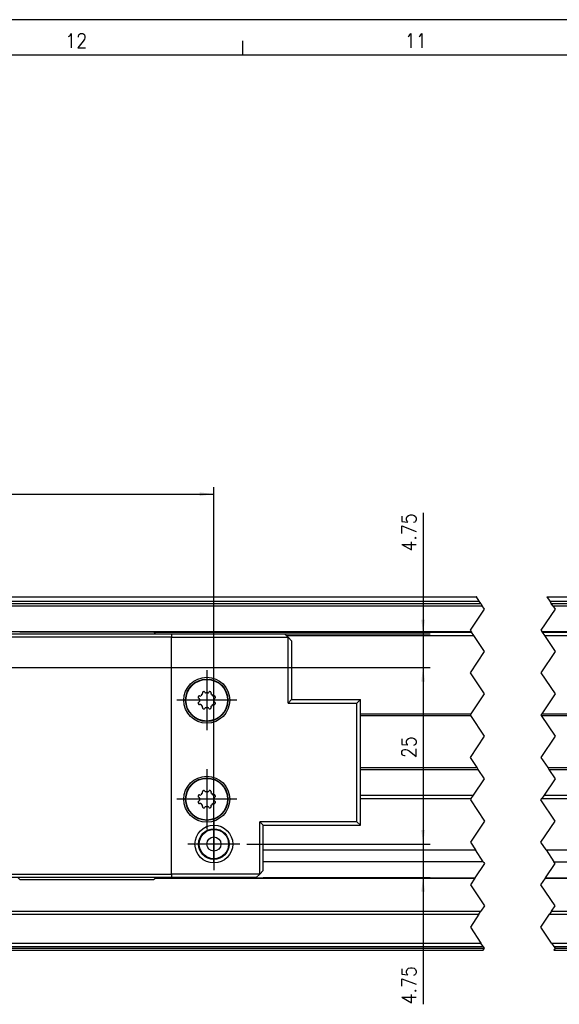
# Model space of a CAD drawing. Header units: inches. Extents: x -381 to 29622, y -418 to 176.
# Tile 7 of 50: x -105 to -29, y 36 to 176. Entities that reach past the tile are written whole.
import ezdxf

# ---------------------------------------------------------------- set-up
doc = ezdxf.new("R2010")
doc.units = ezdxf.units.IN
doc.linetypes.add('DOT_CENTER', pattern=[14, 12, -1, 0, -1])
doc.layers.add('1', color=7, linetype='Continuous')
doc.styles.add('CONVERTER_12', font='txt.shx', dxfattribs={"width": 0.9})
doc.dimstyles.new('ME10_DIM_32', dxfattribs={"dimtxt": 2, "dimasz": 2, "dimexe": 1, "dimexo": 1, "dimgap": 1, "dimtad": 1, "dimdsep": 46, "dimtxsty": 'CONVERTER_12', "dimsah": 1, "dimcen": 0.09, "dimclrd": 2, "dimclre": 2, "dimclrt": 2, "dimadec": 0, "dimazin": 0, "dimtfac": 1, "dimtdec": 4, "dimtix": 1, "dimtmove": 0, "dimatfit": 3, "dimfxl": 1, "dimtolj": 1, "dimtzin": 0, "dimarcsym": 0})
doc.dimstyles.new('ME10_DIM_33', dxfattribs={"dimtxt": 2, "dimasz": 2, "dimexe": 1, "dimexo": 1, "dimgap": 1, "dimtad": 1, "dimdsep": 46, "dimtxsty": 'CONVERTER_12', "dimsah": 1, "dimcen": 0.09, "dimclrd": 2, "dimclre": 2, "dimclrt": 2, "dimadec": 0, "dimazin": 0, "dimtfac": 1, "dimtdec": 4, "dimtix": 1, "dimtmove": 0, "dimatfit": 3, "dimfxl": 1, "dimtolj": 1, "dimtzin": 0, "dimarcsym": 0})
doc.dimstyles.new('ME10_DIM_34', dxfattribs={"dimtxt": 2, "dimasz": 2, "dimexe": 1, "dimexo": 1, "dimgap": 1, "dimtad": 1, "dimdsep": 46, "dimtxsty": 'CONVERTER_12', "dimsah": 1, "dimcen": 0.09, "dimclrd": 2, "dimclre": 2, "dimclrt": 2, "dimadec": 0, "dimazin": 0, "dimtfac": 1, "dimtdec": 4, "dimtix": 1, "dimtmove": 0, "dimatfit": 3, "dimfxl": 1, "dimtolj": 1, "dimtzin": 0, "dimarcsym": 0})
doc.dimstyles.new('ME10_DIM_35', dxfattribs={"dimtxt": 2, "dimasz": 2, "dimexe": 1, "dimexo": 1, "dimgap": 1, "dimtad": 1, "dimdsep": 46, "dimtxsty": 'CONVERTER_12', "dimsah": 1, "dimcen": 0.09, "dimclrd": 2, "dimclre": 2, "dimclrt": 2, "dimadec": 0, "dimazin": 0, "dimtfac": 1, "dimtdec": 4, "dimtix": 1, "dimtmove": 0, "dimatfit": 3, "dimfxl": 1, "dimtolj": 1, "dimtzin": 0, "dimarcsym": 0})

# ---------------------------------------------------------------- blocks, each defined once
blk = doc.blocks.new('Modulo_izq__K___95', base_point=(-227.1126677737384, 43.98251417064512))
at = {"color": 7, "linetype": 'Continuous'}
for p, q in [((-193.0577178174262, 93.98251510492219), (-40.40307212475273, 93.98251510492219)), ((-193.0577178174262, 93.9654272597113), (-40.39168022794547, 93.9654272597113)), ((-193.0577178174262, 93.36143009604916), (-39.98901545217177, 93.36143009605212)), ((-30.40307212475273, 93.98251510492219), (-9.05772949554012, 93.98251510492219)), ((-30.39168022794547, 93.9654272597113), (-9.05771598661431, 93.9654272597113)), ((-29.98901545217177, 93.36143009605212), (-9.05770935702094, 93.3614300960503)), ((-193.0577178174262, 93.0361379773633), (-39.77215402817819, 93.0361379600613)), ((-193.0577178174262, 92.71130448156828), (-39.55559837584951, 92.71130448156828)), ((-29.77215399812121, 93.03613791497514), (-9.05772545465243, 93.03613791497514)), ((-29.55559837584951, 92.71130448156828), (-9.05772508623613, 92.71130448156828)), ((-41.08144798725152, 89.00007889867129), (-185.5577215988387, 89.00007889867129)), ((-86.05774632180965, 88.98251510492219), (-41.0697387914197, 88.98251510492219)), ((-67.30694879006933, 88.48251510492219), (-40.73640545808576, 88.48251510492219)), ((-7.05771781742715, 89.00007889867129), (-31.08144798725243, 89.00007889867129)), ((-31.06973882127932, 88.9825151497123), (-7.05771781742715, 88.98251510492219)), ((-30.73640545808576, 88.48251510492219), (-7.05771781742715, 88.48251510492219)), ((-56.81213813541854, 77.41552780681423), (-41.11439595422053, 77.41552780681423)), ((-56.81212794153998, 77.16552824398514), (-41.19176933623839, 77.16552824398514)), ((-31.19174754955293, 77.16552824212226), (-7.05771781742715, 77.16552805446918)), ((-31.11439595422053, 77.41552780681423), (-7.05771781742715, 77.41552780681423)), ((-56.81212734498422, 69.79950243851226), (-40.28112480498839, 69.79950243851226)), ((-30.28112480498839, 69.79950243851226), (-7.05773613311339, 69.79950243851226)), ((-56.81213381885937, 69.54950240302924), (-40.11439699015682, 69.54950240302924)), ((-30.11439699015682, 69.54950240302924), (-7.05771781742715, 69.54950240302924)), ((-56.81220122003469, 65.92078445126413), (-40.77755819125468, 65.92078445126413)), ((-30.77755819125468, 65.92078445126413), (-7.05771781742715, 65.92078445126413)), ((-56.81213117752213, 65.42078489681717), (-41.11095878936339, 65.42078489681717)), ((-31.11090072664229, 65.42078490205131), (-7.05773613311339, 65.42078489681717)), ((-70.55764519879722, 58.15432346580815), (-40.51761103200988, 58.15432346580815)), ((-30.51761103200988, 58.15432346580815), (-7.05771781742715, 58.15432346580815)), ((-39.40550164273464, 56.4860791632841), (-70.55773598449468, 56.48607916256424)), ((-29.40539238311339, 56.48607916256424), (-7.05773613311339, 56.48607916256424)), ((-85.87121072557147, 54.16895500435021), (-40.6121111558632, 54.16895500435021)), ((-85.84013741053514, 54.20016531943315), (-40.59130427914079, 54.20016531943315)), ((-30.6121111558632, 54.16895500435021), (-7.05771781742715, 54.16895500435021)), ((-30.59130427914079, 54.20016531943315), (-7.05771781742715, 54.20016531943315)), ((-185.5576247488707, 49.48503378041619), (-39.73472541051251, 49.48503362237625)), ((-185.5576211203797, 49.05156145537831), (-40.02370685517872, 49.05156145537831)), ((-30.02370685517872, 49.05156145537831), (-7.10771781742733, 49.05156145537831)), ((-29.73472541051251, 49.48503362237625), (-7.10771781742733, 49.48503360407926)), ((-185.5577164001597, 44.98251417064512), (-39.73640483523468, 44.98251417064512)), ((-29.73640483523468, 44.98251417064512), (-7.10771781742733, 44.98251417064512)), ((-193.0577178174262, 44.48251417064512), (-39.40307150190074, 44.48251417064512)), ((-193.0577178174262, 44.23251417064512), (-39.23640504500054, 44.23251417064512)), ((-193.0577178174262, 43.98251417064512), (-39.4030717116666, 43.98251417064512)), ((-29.40307150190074, 44.48251417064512), (-7.10771781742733, 44.48251417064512)), ((-29.4030717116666, 43.98251417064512), (-7.10771781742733, 43.98251417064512)), ((-29.23640483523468, 44.23251417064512), (-7.10771781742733, 44.23251417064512))]:
    blk.add_line(p, q, dxfattribs=at)
at = {"color": 2, "linetype": 'DOT_CENTER'}
for p, q in [((-40.39168022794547, 93.9654272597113), (-40.40307212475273, 93.98251510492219)), ((-39.98901545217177, 93.36143009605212), (-40.39168022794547, 93.9654272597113)), ((-39.77215402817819, 93.0361379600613), (-39.98901545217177, 93.36143009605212)), ((-30.40307212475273, 93.98251510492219), (-30.39168022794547, 93.9654272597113)), ((-30.39168022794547, 93.9654272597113), (-29.98901545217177, 93.36143009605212)), ((-29.98901545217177, 93.36143009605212), (-29.77215399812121, 93.03613791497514)), ((-41.23640494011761, 89.23251432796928), (-39.23640494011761, 92.23251432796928)), ((-39.77215402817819, 93.0361379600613), (-39.55559837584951, 92.71130448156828)), ((-39.23640494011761, 92.23251432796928), (-39.55559837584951, 92.71130448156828)), ((-29.23640494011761, 92.23251432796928), (-31.23640494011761, 89.23251432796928)), ((-29.55559837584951, 92.71130448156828), (-29.77215399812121, 93.03613791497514)), ((-29.55559837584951, 92.71130448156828), (-29.23640494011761, 92.23251432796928)), ((-41.08144798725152, 89.00007889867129), (-41.23640494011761, 89.23251432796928)), ((-31.23640494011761, 89.23251432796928), (-31.08144798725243, 89.00007889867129)), ((-41.08144798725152, 89.00007889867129), (-41.0697387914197, 88.98251510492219)), ((-40.73640545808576, 88.48251510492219), (-41.0697387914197, 88.98251510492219)), ((-39.23640494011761, 86.23251432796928), (-40.73640545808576, 88.48251510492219)), ((-31.06973882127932, 88.9825151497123), (-31.08144798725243, 89.00007889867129)), ((-31.06973882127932, 88.9825151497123), (-30.73640545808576, 88.48251510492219)), ((-30.73640545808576, 88.48251510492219), (-29.23640494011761, 86.23251432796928)), ((-41.23640494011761, 83.23251432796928), (-39.23640494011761, 86.23251432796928)), ((-29.23640494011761, 86.23251432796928), (-31.23640494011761, 83.23251432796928)), ((-39.23640494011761, 80.23251432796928), (-41.23640494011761, 83.23251432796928)), ((-31.23640494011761, 83.23251432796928), (-29.23640494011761, 80.23251432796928)), ((-41.11439595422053, 77.41552780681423), (-39.23640494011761, 80.23251432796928)), ((-29.23640494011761, 80.23251432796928), (-31.11439595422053, 77.41552780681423)), ((-41.23640494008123, 77.23251432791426), (-41.11439595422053, 77.41552780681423)), ((-41.19176933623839, 77.16552824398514), (-41.23640494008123, 77.23251432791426)), ((-39.23640494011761, 74.23251432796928), (-41.19176933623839, 77.16552824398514)), ((-31.11439595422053, 77.41552780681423), (-31.23640494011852, 77.23251432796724)), ((-31.23640494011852, 77.23251432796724), (-31.19174754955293, 77.16552824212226)), ((-31.19174754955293, 77.16552824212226), (-29.23640494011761, 74.23251432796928)), ((-41.23640494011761, 71.23251432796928), (-39.23640494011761, 74.23251432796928)), ((-29.23640494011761, 74.23251432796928), (-31.23640494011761, 71.23251432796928)), ((-40.28112480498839, 69.79950243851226), (-41.23640494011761, 71.23251432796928)), ((-31.23640494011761, 71.23251432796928), (-30.28112480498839, 69.79950243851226)), ((-40.11439699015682, 69.54950240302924), (-40.28112480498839, 69.79950243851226)), ((-30.28112480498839, 69.79950243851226), (-30.11439699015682, 69.54950240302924)), ((-39.23640494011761, 68.23251432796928), (-40.11439699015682, 69.54950240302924)), ((-30.11439699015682, 69.54950240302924), (-29.23640494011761, 68.23251432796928)), ((-40.77755819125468, 65.92078445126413), (-39.23640494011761, 68.23251432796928)), ((-29.23640494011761, 68.23251432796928), (-30.77755819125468, 65.92078445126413)), ((-41.11095878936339, 65.42078489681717), (-40.77755819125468, 65.92078445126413)), ((-30.77755819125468, 65.92078445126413), (-31.11090072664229, 65.42078490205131)), ((-41.11095878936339, 65.42078489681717), (-41.23640494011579, 65.23251432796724)), ((-41.23640494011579, 65.23251432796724), (-39.23640494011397, 62.23251432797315)), ((-31.23640494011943, 65.23251432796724), (-31.11090072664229, 65.42078490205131)), ((-29.23640494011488, 62.2325143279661), (-31.23640494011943, 65.23251432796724)), ((-39.23640494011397, 62.23251432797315), (-41.23640494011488, 59.2325143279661)), ((-31.23640494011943, 59.2325143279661), (-29.23640494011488, 62.2325143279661)), ((-41.23640494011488, 59.2325143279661), (-40.51761103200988, 58.15432346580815)), ((-30.51761103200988, 58.15432346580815), (-31.23640494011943, 59.2325143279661)), ((-39.40550164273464, 56.4860791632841), (-40.51761103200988, 58.15432346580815)), ((-30.51761103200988, 58.15432346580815), (-29.40539238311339, 56.48607916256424)), ((-39.23640494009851, 56.23251432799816), (-40.59130427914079, 54.20016531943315)), ((-39.40550164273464, 56.4860791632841), (-39.33678886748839, 56.3830422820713)), ((-39.33678886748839, 56.3830422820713), (-39.23640494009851, 56.23251432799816)), ((-30.59130427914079, 54.20016531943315), (-29.23640494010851, 56.23251432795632)), ((-29.23640494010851, 56.23251432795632), (-29.40539238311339, 56.48607916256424)), ((-40.6121111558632, 54.16895500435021), (-41.23640494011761, 53.23251432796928)), ((-41.23640494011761, 53.23251432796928), (-39.23640494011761, 50.23251432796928)), ((-40.6121111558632, 54.16895500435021), (-40.59130427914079, 54.20016531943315)), ((-31.23640494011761, 53.23251432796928), (-30.6121111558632, 54.16895500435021)), ((-29.23640494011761, 50.23251432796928), (-31.23640494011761, 53.23251432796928)), ((-30.59130427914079, 54.20016531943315), (-30.6121111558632, 54.16895500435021)), ((-39.23640494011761, 50.23251432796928), (-39.73472541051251, 49.48503362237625)), ((-29.73472541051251, 49.48503362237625), (-29.23640494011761, 50.23251432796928)), ((-40.02370685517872, 49.05156145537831), (-41.23640494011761, 47.23251432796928)), ((-40.02370685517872, 49.05156145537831), (-39.73472541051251, 49.48503362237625)), ((-31.23640494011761, 47.23251432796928), (-30.02370685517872, 49.05156145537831)), ((-29.73472541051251, 49.48503362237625), (-30.02370685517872, 49.05156145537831)), ((-41.23640494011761, 47.23251432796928), (-39.73640483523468, 44.98251417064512)), ((-29.73640483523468, 44.98251417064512), (-31.23640494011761, 47.23251432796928)), ((-39.40307150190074, 44.48251417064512), (-39.73640483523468, 44.98251417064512)), ((-29.73640483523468, 44.98251417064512), (-29.40307150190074, 44.48251417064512)), ((-39.23640504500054, 44.23251417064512), (-39.40307150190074, 44.48251417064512)), ((-39.4030717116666, 43.98251417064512), (-39.23640504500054, 44.23251417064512)), ((-29.40307150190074, 44.48251417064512), (-29.23640483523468, 44.23251417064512)), ((-29.23640483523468, 44.23251417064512), (-29.4030717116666, 43.98251417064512))]:
    blk.add_line(p, q, dxfattribs=at)
blk = doc.blocks.new('CABEZA__97', base_point=(-160.5598722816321, 53.98251510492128))
at = {"color": 7, "linetype": 'Continuous'}
for p, q in [((-147.5587950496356, 88.73251510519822), (-83.55987228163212, 88.73251510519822)), ((-83.55987228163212, 88.23251510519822), (-147.5587950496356, 88.23251510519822)), ((-86.05771781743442, 88.98251510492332), (-105.0577178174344, 88.98251510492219)), ((-85.80771781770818, 88.73251510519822), (-86.05771781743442, 88.98251510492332)), ((-83.55987228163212, 88.73251510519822), (-67.55702789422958, 88.73251510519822)), ((-83.55987228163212, 88.73251510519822), (-83.55987228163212, 88.23251510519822)), ((-83.55987228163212, 54.73251510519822), (-83.55987228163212, 88.23251510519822)), ((-83.55987228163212, 88.23251510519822), (-67.05702789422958, 88.23251510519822)), ((-67.55702789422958, 88.73251510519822), (-67.05702789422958, 88.23251510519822)), ((-66.55702789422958, 87.73251510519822), (-67.05702789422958, 88.23251510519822)), ((-67.05702789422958, 78.91535949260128), (-67.05702789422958, 88.23251510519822)), ((-66.55702789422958, 87.73251510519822), (-66.55702789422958, 79.41535949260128)), ((-79.7813689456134, 79.7644948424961), (-79.7821013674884, 79.74798483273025)), ((-79.7821013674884, 79.74798483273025), (-79.7806365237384, 79.72578329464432)), ((-79.77206180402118, 79.80219218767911), (-79.7813689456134, 79.7644948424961)), ((-79.7806365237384, 79.72578329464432), (-79.7745330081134, 79.70072836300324)), ((-79.7745330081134, 79.70072836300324), (-79.7708708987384, 79.69059652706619)), ((-79.7708708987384, 79.69059652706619), (-79.7642791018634, 79.67712301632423)), ((-79.7642791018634, 79.67712301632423), (-79.71278872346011, 79.62148996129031)), ((-79.7357146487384, 79.88175863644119), (-79.74913156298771, 79.85755068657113)), ((-79.71797535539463, 79.9030356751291), (-79.7357146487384, 79.88175863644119)), ((-79.6881072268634, 79.92617697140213), (-79.71797535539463, 79.9030356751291)), ((-79.62832581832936, 79.56768115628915), (-79.71278872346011, 79.62148996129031)), ((-79.6693083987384, 79.93554586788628), (-79.6881072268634, 79.92617697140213)), ((-79.6536833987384, 79.94106954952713), (-79.6693083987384, 79.93554586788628)), ((-79.5794433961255, 79.94341405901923), (-79.6536833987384, 79.94106954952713)), ((-79.59593679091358, 79.50864375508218), (-79.62832581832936, 79.56768115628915)), ((-79.59680775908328, 79.4976357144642), (-79.59593679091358, 79.50864375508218)), ((-79.5794433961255, 79.94341405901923), (-79.48167053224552, 79.92173833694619)), ((-79.48167053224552, 79.92173833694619), (-79.40985429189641, 79.9489813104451)), ((-79.17633848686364, 80.18249711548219), (-79.1492888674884, 80.22288412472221)), ((-79.1678435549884, 80.42791647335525), (-79.1707712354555, 80.35208621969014)), ((-79.14909551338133, 80.25431335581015), (-79.1707712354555, 80.35208621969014)), ((-79.1583220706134, 80.45178121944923), (-79.1678435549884, 80.42791647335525)), ((-79.1448943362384, 80.47373861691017), (-79.1583220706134, 80.45178121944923)), ((-79.1492888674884, 80.22288412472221), (-79.1474362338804, 80.2391625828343)), ((-79.1474362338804, 80.2391625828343), (-79.14909551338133, 80.25431335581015)), ((-79.1304900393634, 80.4906148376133), (-79.1448943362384, 80.47373861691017)), ((-79.1180388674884, 80.50163168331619), (-79.1304900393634, 80.4906148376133)), ((-79.08490786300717, 80.52177438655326), (-79.1180388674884, 80.50163168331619)), ((-79.0028044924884, 80.55229086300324), (-79.02954936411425, 80.54470462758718)), ((-78.97535585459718, 80.55483660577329), (-79.0028044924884, 80.55229086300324)), ((-78.9378630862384, 80.55007833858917), (-78.97535585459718, 80.55483660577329)), ((-78.9180876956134, 80.54342550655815), (-78.9378630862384, 80.55007833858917)), ((-78.9029509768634, 80.5361928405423), (-78.9180876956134, 80.54342550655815)), ((-78.84884713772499, 80.48543154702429), (-78.9029509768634, 80.5361928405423)), ((-78.84884713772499, 80.48543154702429), (-78.7950383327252, 80.40096864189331)), ((-78.7950383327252, 80.40096864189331), (-78.72499289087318, 80.36945058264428)), ((-78.39475167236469, 80.36945058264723), (-78.32470623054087, 80.40096864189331)), ((-78.32470623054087, 80.40096864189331), (-78.27089742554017, 80.4854315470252)), ((-78.2152068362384, 80.53703207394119), (-78.27089742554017, 80.4854315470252)), ((-78.2017791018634, 80.54341024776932), (-78.2152068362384, 80.53703207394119)), ((-78.1917693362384, 80.54719442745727), (-78.2017791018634, 80.54341024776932)), ((-78.1666228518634, 80.55317587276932), (-78.1917693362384, 80.54719442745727)), ((-78.1444060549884, 80.55483908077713), (-78.1666228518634, 80.55317587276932)), ((-78.1278044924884, 80.55392355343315), (-78.1444060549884, 80.55483908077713)), ((-78.09019519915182, 80.54470462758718), (-78.1278044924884, 80.55392355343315)), ((-78.0106169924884, 80.50829977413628), (-78.03483670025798, 80.52177438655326)), ((-77.98935171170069, 80.49061817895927), (-78.0106169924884, 80.50829977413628)), ((-77.9661833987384, 80.4607533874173), (-77.98935171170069, 80.49061817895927)), ((-77.97064904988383, 80.25431335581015), (-77.97230832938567, 80.2391625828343)), ((-77.97230832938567, 80.2391625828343), (-77.9703337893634, 80.22288412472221)), ((-77.94897332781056, 80.35208621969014), (-77.97064904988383, 80.25431335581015)), ((-77.9703337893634, 80.22288412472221), (-77.94340607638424, 80.18249711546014)), ((-77.9569060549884, 80.4419850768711), (-77.9661833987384, 80.4607533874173)), ((-77.9512908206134, 80.42622274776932), (-77.9569060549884, 80.4419850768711)), ((-77.94897332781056, 80.35208621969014), (-77.9512908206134, 80.42622274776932)), ((-77.70989027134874, 79.94898131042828), (-77.63807403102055, 79.92173833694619)), ((-77.63807403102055, 79.92173833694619), (-77.54030116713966, 79.94341405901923)), ((-77.4644744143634, 79.9405660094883), (-77.54030116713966, 79.94341405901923)), ((-77.49141874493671, 79.56768115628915), (-77.52380777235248, 79.50864375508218)), ((-77.52380777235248, 79.50864375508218), (-77.52293680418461, 79.49763571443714)), ((-77.40695583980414, 79.62148996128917), (-77.49141874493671, 79.56768115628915)), ((-77.4405486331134, 79.93105978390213), (-77.4644744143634, 79.9405660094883)), ((-77.4185759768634, 79.9175710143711), (-77.4405486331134, 79.93105978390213)), ((-77.4017302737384, 79.90304464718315), (-77.4185759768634, 79.9175710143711)), ((-77.40695583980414, 79.62148996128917), (-77.3560759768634, 79.67556661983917)), ((-77.3907439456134, 79.89073080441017), (-77.4017302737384, 79.90304464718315)), ((-77.37061300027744, 79.85755068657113), (-77.3907439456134, 79.89073080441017)), ((-77.3560759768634, 79.67556661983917), (-77.3489958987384, 79.69062704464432)), ((-77.3489958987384, 79.69062704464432), (-77.3424041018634, 79.71052450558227)), ((-77.3402068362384, 79.77554220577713), (-77.34768275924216, 79.80219218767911)), ((-77.3424041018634, 79.71052450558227), (-77.33755078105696, 79.74799867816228)), ((-77.33755078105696, 79.74799867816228), (-77.3402068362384, 79.77554220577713)), ((-66.55702789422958, 79.41535949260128), (-67.05702789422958, 78.91535949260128)), ((-66.55702789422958, 79.41535949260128), (-56.81202674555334, 79.41535949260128)), ((-56.81202674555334, 79.41535949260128), (-57.31202674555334, 78.91535949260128)), ((-56.81202674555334, 61.64967071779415), (-56.81202674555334, 79.41535949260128)), ((-79.7774626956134, 78.95451254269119), (-79.7821937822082, 78.91703153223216)), ((-79.7821937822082, 78.91703153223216), (-79.7796599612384, 78.88947958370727)), ((-79.7796599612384, 78.88947958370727), (-79.77206180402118, 78.86283802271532)), ((-79.7708708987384, 78.97441000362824), (-79.7774626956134, 78.95451254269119)), ((-79.7635466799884, 78.98945516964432), (-79.7708708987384, 78.97441000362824)), ((-79.71278872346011, 79.04354024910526), (-79.7635466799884, 78.98945516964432)), ((-79.74913156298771, 78.8074795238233), (-79.7288787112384, 78.7743062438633)), ((-79.7288787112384, 78.7743062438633), (-79.7178923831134, 78.76199240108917)), ((-79.7178923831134, 78.76199240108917), (-79.7010466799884, 78.7474507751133)), ((-79.71278872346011, 79.04354024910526), (-79.62832581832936, 79.09734905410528)), ((-79.7010466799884, 78.7474507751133), (-79.6790740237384, 78.7339772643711)), ((-79.6790740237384, 78.7339772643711), (-79.6553923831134, 78.72447103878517)), ((-79.6553923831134, 78.72447103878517), (-79.57944339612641, 78.7216161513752)), ((-79.62832581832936, 79.09734905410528), (-79.59593679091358, 79.15638645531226)), ((-79.59593679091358, 79.15638645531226), (-79.59680775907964, 79.1673944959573)), ((-79.48167053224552, 78.74329187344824), (-79.57944339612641, 78.7216161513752)), ((-79.40985429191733, 78.71604889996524), (-79.48167053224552, 78.74329187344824)), ((-79.1492888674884, 78.44213766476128), (-79.17633848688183, 78.4825330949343)), ((-79.1707712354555, 78.3129439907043), (-79.14909551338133, 78.41071685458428)), ((-79.1707712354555, 78.3129439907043), (-79.1683318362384, 78.23881430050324)), ((-79.1683318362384, 78.23881430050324), (-79.1629607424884, 78.22305197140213)), ((-79.1629607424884, 78.22305197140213), (-79.1534392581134, 78.20426840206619)), ((-79.1534392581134, 78.20426840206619), (-79.13039285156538, 78.17441203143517)), ((-79.1474362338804, 78.42586762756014), (-79.1492888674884, 78.44213766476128)), ((-79.14909551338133, 78.41071685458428), (-79.1474362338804, 78.42586762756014)), ((-79.13039285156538, 78.17441203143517), (-79.1090056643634, 78.15673727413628)), ((-79.1090056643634, 78.15673727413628), (-79.08490786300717, 78.14325582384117)), ((-79.02954936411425, 78.12032558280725), (-78.9918181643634, 78.11109823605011)), ((-78.9918181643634, 78.11109823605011), (-78.9754607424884, 78.1101979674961)), ((-78.9754607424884, 78.1101979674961), (-78.9532439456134, 78.11184591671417)), ((-78.9532439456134, 78.11184591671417), (-78.9280974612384, 78.11784262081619)), ((-78.9280974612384, 78.11784262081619), (-78.9178435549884, 78.12161154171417)), ((-78.9178435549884, 78.12161154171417), (-78.9044158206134, 78.1279897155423)), ((-78.9044158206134, 78.1279897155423), (-78.84884713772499, 78.17959866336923)), ((-78.7950383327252, 78.26406156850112), (-78.84884713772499, 78.17959866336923)), ((-78.72499289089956, 78.2955796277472), (-78.7950383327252, 78.26406156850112)), ((-78.32470623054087, 78.26406156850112), (-78.39475167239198, 78.29557962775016)), ((-78.27089742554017, 78.17959866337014), (-78.32470623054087, 78.26406156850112)), ((-78.27089742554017, 78.17959866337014), (-78.2169158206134, 78.12884420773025)), ((-78.2169158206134, 78.12884420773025), (-78.2017791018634, 78.12159628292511)), ((-78.2017791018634, 78.12159628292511), (-78.1817595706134, 78.11494345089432)), ((-78.1817595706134, 78.11494345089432), (-78.14438870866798, 78.11019360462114)), ((-78.14438870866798, 78.11019360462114), (-78.1168181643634, 78.11274618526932)), ((-78.1168181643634, 78.11274618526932), (-78.09019519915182, 78.12032558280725)), ((-78.03483670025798, 78.14325582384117), (-78.0015837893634, 78.1633901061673)), ((-78.0015837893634, 78.1633901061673), (-77.9893767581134, 78.17442221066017)), ((-77.9893767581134, 78.17442221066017), (-77.9747283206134, 78.1912984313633)), ((-77.9747283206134, 78.1912984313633), (-77.9613005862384, 78.21324057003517)), ((-77.9703337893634, 78.44213766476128), (-77.97230832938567, 78.42586762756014)), ((-77.97230832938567, 78.42586762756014), (-77.97064904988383, 78.41071685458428)), ((-77.97064904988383, 78.41071685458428), (-77.94897332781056, 78.3129439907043)), ((-77.9434060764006, 78.48253309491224), (-77.9703337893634, 78.44213766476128)), ((-77.9613005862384, 78.21324057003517), (-77.9517791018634, 78.23710531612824)), ((-77.9517791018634, 78.23710531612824), (-77.94897332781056, 78.3129439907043)), ((-77.63807403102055, 78.74329187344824), (-77.70989027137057, 78.7160488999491)), ((-77.54030116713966, 78.7216161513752), (-77.63807403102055, 78.74329187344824)), ((-77.54030116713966, 78.7216161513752), (-77.4661833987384, 78.7239674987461)), ((-77.52293680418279, 79.16739449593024), (-77.52380777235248, 79.15638645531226)), ((-77.52380777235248, 79.15638645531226), (-77.49141874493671, 79.09734905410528)), ((-77.49141874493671, 79.09734905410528), (-77.40695583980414, 79.04354024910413)), ((-77.4661833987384, 78.7239674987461), (-77.4503142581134, 78.72949118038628)), ((-77.4503142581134, 78.72949118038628), (-77.4315154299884, 78.7388600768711)), ((-77.4315154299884, 78.7388600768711), (-77.40176920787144, 78.7619945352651)), ((-77.3553435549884, 78.98789877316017), (-77.40695583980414, 79.04354024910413)), ((-77.40176920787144, 78.7619945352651), (-77.3841521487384, 78.78327841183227)), ((-77.3841521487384, 78.78327841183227), (-77.37061300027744, 78.8074795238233)), ((-77.3489958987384, 78.97444052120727), (-77.3553435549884, 78.98789877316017)), ((-77.3450896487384, 78.96430868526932), (-77.3489958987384, 78.97444052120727)), ((-77.34768275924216, 78.86283802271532), (-77.3384978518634, 78.90054220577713)), ((-77.3392302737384, 78.93925375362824), (-77.3450896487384, 78.96430868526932)), ((-77.3375212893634, 78.91703695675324), (-77.3392302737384, 78.93925375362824)), ((-77.3384978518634, 78.90054220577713), (-77.3375212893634, 78.91703695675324)), ((-67.05702789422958, 78.91535949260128), (-57.31202674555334, 78.91535949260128)), ((-57.31202674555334, 62.14967071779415), (-57.31202674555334, 78.91535949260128)), ((-79.7813689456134, 65.76449436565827), (-79.7821013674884, 65.74798435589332)), ((-79.7821013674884, 65.74798435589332), (-79.7806365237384, 65.72578281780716)), ((-79.77206180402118, 65.80219218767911), (-79.7813689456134, 65.76449436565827)), ((-79.7806365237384, 65.72578281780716), (-79.7745330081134, 65.7007278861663)), ((-79.7745330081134, 65.7007278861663), (-79.7708708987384, 65.69059605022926)), ((-79.7708708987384, 65.69059605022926), (-79.7642791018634, 65.6771225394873)), ((-79.7642791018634, 65.6771225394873), (-79.7127887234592, 65.62148996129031)), ((-79.7357146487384, 65.88175815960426), (-79.74913156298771, 65.85755068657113)), ((-79.71797535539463, 65.9030356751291), (-79.7357146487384, 65.88175815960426)), ((-79.6881072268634, 65.9261764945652), (-79.71797535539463, 65.9030356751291)), ((-79.62832581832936, 65.56768115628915), (-79.7127887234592, 65.62148996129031)), ((-79.6693083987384, 65.93554539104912), (-79.6881072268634, 65.9261764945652)), ((-79.6536833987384, 65.9410690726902), (-79.6693083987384, 65.93554539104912)), ((-79.57944339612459, 65.94341405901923), (-79.6536833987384, 65.9410690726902)), ((-79.59593679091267, 65.50864375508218), (-79.62832581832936, 65.56768115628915)), ((-79.59680775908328, 65.4976357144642), (-79.59593679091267, 65.50864375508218)), ((-79.57944339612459, 65.94341405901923), (-79.4816705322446, 65.92173833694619)), ((-79.4816705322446, 65.92173833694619), (-79.4098542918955, 65.9489813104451)), ((-79.17633848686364, 66.18249711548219), (-79.1492888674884, 66.22288364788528)), ((-79.1678435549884, 66.42791599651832), (-79.1707712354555, 66.35208621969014)), ((-79.14909551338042, 66.25431335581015), (-79.1707712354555, 66.35208621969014)), ((-79.1583220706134, 66.4517807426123), (-79.1678435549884, 66.42791599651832)), ((-79.1448943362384, 66.47373814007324), (-79.1583220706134, 66.4517807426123)), ((-79.1492888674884, 66.22288364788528), (-79.1474362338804, 66.2391625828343)), ((-79.1474362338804, 66.2391625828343), (-79.14909551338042, 66.25431335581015)), ((-79.1304900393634, 66.49061436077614), (-79.1448943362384, 66.47373814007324)), ((-79.1180388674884, 66.50163120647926), (-79.1304900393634, 66.49061436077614)), ((-79.08490786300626, 66.52177438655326), (-79.1180388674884, 66.50163120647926)), ((-79.0028044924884, 66.5522903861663), (-79.02954936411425, 66.54470462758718)), ((-78.97535585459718, 66.55483660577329), (-79.0028044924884, 66.5522903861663)), ((-78.9378630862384, 66.55007786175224), (-78.97535585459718, 66.55483660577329)), ((-78.9180876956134, 66.54342502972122), (-78.9378630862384, 66.55007786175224)), ((-78.9029509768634, 66.53619236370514), (-78.9180876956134, 66.54342502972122)), ((-78.84884713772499, 66.48543154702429), (-78.9029509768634, 66.53619236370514)), ((-78.84884713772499, 66.48543154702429), (-78.7950383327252, 66.40096864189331)), ((-78.7950383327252, 66.40096864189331), (-78.72499289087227, 66.36945058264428)), ((-78.39475167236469, 66.36945058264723), (-78.32470623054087, 66.40096864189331)), ((-78.32470623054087, 66.40096864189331), (-78.27089742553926, 66.4854315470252)), ((-78.2152068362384, 66.53703159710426), (-78.27089742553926, 66.4854315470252)), ((-78.2017791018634, 66.54340977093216), (-78.2152068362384, 66.53703159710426)), ((-78.1917693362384, 66.5471939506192), (-78.2017791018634, 66.54340977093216)), ((-78.1666228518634, 66.55317539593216), (-78.1917693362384, 66.5471939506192)), ((-78.1444060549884, 66.5548386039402), (-78.1666228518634, 66.55317539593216)), ((-78.1278044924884, 66.55392307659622), (-78.1444060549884, 66.5548386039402)), ((-78.09019519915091, 66.54470462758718), (-78.1278044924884, 66.55392307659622)), ((-78.0106169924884, 66.50829929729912), (-78.03483670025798, 66.52177438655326)), ((-77.98935171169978, 66.49061817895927), (-78.0106169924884, 66.50829929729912)), ((-77.9661833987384, 66.46075291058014), (-77.98935171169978, 66.49061817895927)), ((-77.97064904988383, 66.25431335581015), (-77.97230832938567, 66.2391625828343)), ((-77.97230832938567, 66.2391625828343), (-77.9703337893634, 66.22288364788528)), ((-77.94897332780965, 66.35208621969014), (-77.97064904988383, 66.25431335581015)), ((-77.9703337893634, 66.22288364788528), (-77.94340607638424, 66.18249711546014)), ((-77.9569060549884, 66.44198460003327), (-77.9661833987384, 66.46075291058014)), ((-77.9512908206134, 66.42622227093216), (-77.9569060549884, 66.44198460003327)), ((-77.94897332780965, 66.35208621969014), (-77.9512908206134, 66.42622227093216)), ((-77.70989027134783, 65.94898131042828), (-77.63807403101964, 65.92173833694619)), ((-77.63807403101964, 65.92173833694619), (-77.54030116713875, 65.94341405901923)), ((-77.4644744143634, 65.94056553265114), (-77.54030116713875, 65.94341405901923)), ((-77.4914187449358, 65.56768115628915), (-77.52380777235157, 65.50864375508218)), ((-77.52380777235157, 65.50864375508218), (-77.52293680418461, 65.49763571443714)), ((-77.40695583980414, 65.62148996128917), (-77.4914187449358, 65.56768115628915)), ((-77.4405486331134, 65.9310593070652), (-77.4644744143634, 65.94056553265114)), ((-77.4185759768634, 65.91757053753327), (-77.4405486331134, 65.9310593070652)), ((-77.4017302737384, 65.90304417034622), (-77.4185759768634, 65.91757053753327)), ((-77.40695583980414, 65.62148996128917), (-77.3560759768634, 65.67556614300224)), ((-77.3907439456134, 65.89073032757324), (-77.4017302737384, 65.90304417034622)), ((-77.37061300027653, 65.85755068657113), (-77.3907439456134, 65.89073032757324)), ((-77.3560759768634, 65.67556614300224), (-77.3489958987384, 65.69062656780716)), ((-77.3489958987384, 65.69062656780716), (-77.3424041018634, 65.7105240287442)), ((-77.3402068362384, 65.7755417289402), (-77.34768275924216, 65.80219218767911)), ((-77.3424041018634, 65.7105240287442), (-77.33755078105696, 65.74799867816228)), ((-77.33755078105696, 65.74799867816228), (-77.3402068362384, 65.7755417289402)), ((-79.7774626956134, 64.95451206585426), (-79.78219378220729, 64.91703153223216)), ((-79.78219378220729, 64.91703153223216), (-79.7796599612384, 64.8894791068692)), ((-79.7796599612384, 64.8894791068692), (-79.77206180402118, 64.86283802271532)), ((-79.7708708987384, 64.9744095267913), (-79.7774626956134, 64.95451206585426)), ((-79.7635466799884, 64.98945469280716), (-79.7708708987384, 64.9744095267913)), ((-79.7127887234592, 65.04354024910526), (-79.7635466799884, 64.98945469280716)), ((-79.74913156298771, 64.8074795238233), (-79.7288787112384, 64.77430576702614)), ((-79.7288787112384, 64.77430576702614), (-79.7178923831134, 64.76199192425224)), ((-79.7178923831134, 64.76199192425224), (-79.7010466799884, 64.74745029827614)), ((-79.7127887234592, 65.04354024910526), (-79.62832581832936, 65.09734905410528)), ((-79.7010466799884, 64.74745029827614), (-79.6790740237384, 64.73397678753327)), ((-79.6790740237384, 64.73397678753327), (-79.6553923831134, 64.72447056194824)), ((-79.6553923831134, 64.72447056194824), (-79.57944339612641, 64.7216161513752)), ((-79.62832581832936, 65.09734905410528), (-79.59593679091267, 65.15638645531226)), ((-79.59593679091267, 65.15638645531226), (-79.59680775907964, 65.1673944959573)), ((-79.4816705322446, 64.74329187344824), (-79.57944339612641, 64.7216161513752)), ((-79.40985429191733, 64.71604889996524), (-79.4816705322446, 64.74329187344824)), ((-79.1492888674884, 64.44213718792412), (-79.17633848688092, 64.4825330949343)), ((-79.1707712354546, 64.3129439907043), (-79.14909551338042, 64.41071685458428)), ((-79.1707712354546, 64.3129439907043), (-79.1683318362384, 64.2388138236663)), ((-79.1683318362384, 64.2388138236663), (-79.1629607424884, 64.2230514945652)), ((-79.1629607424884, 64.2230514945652), (-79.1534392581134, 64.20426792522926)), ((-79.1534392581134, 64.20426792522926), (-79.13039285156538, 64.17441203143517)), ((-79.1474362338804, 64.42586762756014), (-79.1492888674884, 64.44213718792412)), ((-79.14909551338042, 64.41071685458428), (-79.1474362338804, 64.42586762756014)), ((-79.13039285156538, 64.17441203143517), (-79.1090056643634, 64.15673679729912)), ((-79.1090056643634, 64.15673679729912), (-79.08490786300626, 64.14325582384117)), ((-79.02954936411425, 64.12032558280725), (-78.9918181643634, 64.11109775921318)), ((-78.9918181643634, 64.11109775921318), (-78.9754607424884, 64.11019749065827)), ((-78.9754607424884, 64.11019749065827), (-78.9532439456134, 64.11184543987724)), ((-78.9532439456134, 64.11184543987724), (-78.9280974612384, 64.11784214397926)), ((-78.9280974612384, 64.11784214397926), (-78.9178435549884, 64.12161106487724)), ((-78.9178435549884, 64.12161106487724), (-78.9044158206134, 64.12798923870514)), ((-78.9044158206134, 64.12798923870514), (-78.84884713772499, 64.17959866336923)), ((-78.7950383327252, 64.26406156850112), (-78.84884713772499, 64.17959866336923)), ((-78.72499289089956, 64.2955796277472), (-78.7950383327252, 64.26406156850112)), ((-78.32470623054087, 64.26406156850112), (-78.39475167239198, 64.29557962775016)), ((-78.27089742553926, 64.17959866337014), (-78.32470623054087, 64.26406156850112)), ((-78.27089742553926, 64.17959866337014), (-78.2169158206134, 64.12884373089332)), ((-78.2169158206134, 64.12884373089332), (-78.2017791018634, 64.12159580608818)), ((-78.2017791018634, 64.12159580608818), (-78.1817595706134, 64.11494297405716)), ((-78.1817595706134, 64.11494297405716), (-78.14438870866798, 64.11019360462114)), ((-78.14438870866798, 64.11019360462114), (-78.1168181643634, 64.11274570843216)), ((-78.1168181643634, 64.11274570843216), (-78.09019519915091, 64.12032558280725)), ((-78.03483670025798, 64.14325582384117), (-78.0015837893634, 64.16338962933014)), ((-78.0015837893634, 64.16338962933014), (-77.9893767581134, 64.17442173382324)), ((-77.9893767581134, 64.17442173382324), (-77.9747283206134, 64.19129795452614)), ((-77.9747283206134, 64.19129795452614), (-77.9613005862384, 64.21324009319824)), ((-77.9703337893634, 64.44213718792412), (-77.97230832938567, 64.42586762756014)), ((-77.97230832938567, 64.42586762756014), (-77.97064904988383, 64.41071685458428)), ((-77.97064904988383, 64.41071685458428), (-77.94897332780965, 64.3129439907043)), ((-77.9434060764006, 64.48253309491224), (-77.9703337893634, 64.44213718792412)), ((-77.9613005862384, 64.21324009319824), (-77.9517791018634, 64.2371048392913)), ((-77.9517791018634, 64.2371048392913), (-77.94897332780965, 64.3129439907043)), ((-77.63807403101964, 64.74329187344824), (-77.70989027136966, 64.7160488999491)), ((-77.54030116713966, 64.7216161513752), (-77.63807403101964, 64.74329187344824)), ((-77.54030116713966, 64.7216161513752), (-77.4661833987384, 64.72396702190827)), ((-77.52293680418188, 65.16739449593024), (-77.52380777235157, 65.15638645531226)), ((-77.52380777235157, 65.15638645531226), (-77.4914187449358, 65.09734905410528)), ((-77.4914187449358, 65.09734905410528), (-77.40695583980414, 65.04354024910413)), ((-77.4661833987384, 64.72396702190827), (-77.4503142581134, 64.72949070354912)), ((-77.4503142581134, 64.72949070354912), (-77.4315154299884, 64.73885960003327)), ((-77.4315154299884, 64.73885960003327), (-77.40176920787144, 64.7619945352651)), ((-77.3553435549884, 64.98789829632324), (-77.40695583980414, 65.04354024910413)), ((-77.40176920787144, 64.7619945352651), (-77.3841521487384, 64.7832779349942)), ((-77.3841521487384, 64.7832779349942), (-77.37061300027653, 64.8074795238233)), ((-77.3489958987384, 64.9744400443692), (-77.3553435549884, 64.98789829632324)), ((-77.3450896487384, 64.96430820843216), (-77.3489958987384, 64.9744400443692)), ((-77.34768275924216, 64.86283802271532), (-77.3384978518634, 64.9005417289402)), ((-77.3392302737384, 64.9392532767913), (-77.3450896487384, 64.96430820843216)), ((-77.3375212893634, 64.9170364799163), (-77.3392302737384, 64.9392532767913)), ((-77.3384978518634, 64.9005417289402), (-77.3375212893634, 64.9170364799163)), ((-57.31202674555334, 62.14967071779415), (-71.05987228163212, 62.14967071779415)), ((-71.05987228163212, 62.14967071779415), (-70.55987228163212, 61.64967071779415)), ((-71.05987228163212, 54.73251510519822), (-71.05987228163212, 62.14967071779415)), ((-70.55987228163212, 61.64967071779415), (-56.81202674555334, 61.64967071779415)), ((-70.55987228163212, 55.23251510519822), (-70.55987228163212, 61.64967071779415)), ((-70.55987228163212, 55.48036064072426), (-70.55987228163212, 61.64967071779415)), ((-56.81202674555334, 61.64967071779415), (-57.31202674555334, 62.14967071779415)), ((-147.5587950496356, 54.73251510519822), (-83.55987228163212, 54.73251510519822)), ((-71.05987228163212, 54.73251510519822), (-83.55987228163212, 54.73251510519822)), ((-83.55987228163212, 54.73251510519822), (-83.55987228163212, 54.23251510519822)), ((-71.05987228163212, 54.73251510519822), (-71.55987228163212, 54.23251510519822)), ((-71.05987228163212, 54.73251510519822), (-70.55987228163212, 55.23251510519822)), ((-83.55987228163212, 54.23251510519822), (-147.5587950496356, 54.23251510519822)), ((-105.3077178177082, 54.23251510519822), (-105.0577178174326, 53.98251510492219)), ((-105.0577178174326, 53.98251510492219), (-86.0577178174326, 53.98251510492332)), ((-85.80771781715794, 54.23251510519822), (-86.0577178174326, 53.98251510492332)), ((-71.55987228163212, 54.23251510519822), (-83.55987228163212, 54.23251510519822))]:
    blk.add_line(p, q, dxfattribs=at)
for centre, radius in [((-78.55987228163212, 79.33251510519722), 3.25), ((-78.55987228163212, 79.33251510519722), 3), ((-78.55987228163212, 79.33251510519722), 2.948945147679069), ((-78.55987228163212, 65.33251510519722), 3.25), ((-78.55987228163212, 65.33251510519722), 3), ((-78.55987228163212, 65.33251510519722), 2.948945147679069), ((-77.55987228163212, 58.98251510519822), 2.675000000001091), ((-77.55987228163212, 58.98251510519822), 2.171031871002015), ((-77.55987228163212, 58.98251510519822), 2.074999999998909), ((-77.55987228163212, 58.98251510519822), 1)]:
    blk.add_circle(centre, radius, dxfattribs=at)
for centre, radius, start, end in [((-78.5598722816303, 79.33251510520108), 1.29999999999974, 156.1794443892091, 158.8205556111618), ((-78.55987228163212, 79.33251510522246), 1.049999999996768, 170.9522396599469, 189.0477603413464), ((-78.55987228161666, 79.33251510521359), 1.049999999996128, 125.9522396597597, 144.0477603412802), ((-78.55987228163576, 79.33251510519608), 1.300000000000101, 111.1794443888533, 113.82055561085), ((-78.55987228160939, 79.33251510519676), 1.049999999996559, 80.95223965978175, 99.04776034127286), ((-78.55987228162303, 79.33251510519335), 1.300000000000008, 66.1794443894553, 68.82055561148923), ((-78.55987228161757, 79.33251510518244), 1.049999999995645, 35.95223965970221, 54.04776034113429), ((-78.55987228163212, 79.33251510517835), 1.049999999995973, 350.9522396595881, 9.04776034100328), ((-78.5598722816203, 79.33251510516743), 1.30000000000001, 21.17944439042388, 23.82055561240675), ((-78.5598722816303, 79.33251510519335), 1.299999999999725, 201.1794443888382, 203.8205556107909), ((-78.5598722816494, 79.33251510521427), 1.049999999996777, 215.9522396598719, 234.0477603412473), ((-78.55987228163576, 79.33251510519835), 1.300000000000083, 246.17944438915, 248.8205556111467), ((-78.55987228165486, 79.33251510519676), 1.049999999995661, 260.952239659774, 279.0477603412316), ((-78.55987228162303, 79.33251510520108), 1.300000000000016, 291.1794443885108, 293.8205556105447), ((-78.55987228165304, 79.3325151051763), 1.049999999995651, 305.9522396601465, 324.0477603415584), ((-78.5598722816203, 79.332515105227), 1.300000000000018, 336.1794443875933, 338.8205556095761), ((-78.5598722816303, 65.33251510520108), 1.29999999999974, 156.1794443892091, 158.8205556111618), ((-78.55987228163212, 65.33251510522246), 1.049999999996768, 170.9522396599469, 189.0477603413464), ((-78.55987228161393, 65.3325151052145), 1.049999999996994, 125.9522396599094, 144.0477603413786), ((-78.55987228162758, 65.33251510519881), 1.300000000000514, 111.1794443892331, 113.8205556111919), ((-78.55987228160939, 65.33251510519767), 1.049999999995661, 80.95223965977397, 99.04776034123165), ((-78.5598722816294, 65.33251510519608), 1.300000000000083, 66.17944438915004, 68.82055561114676), ((-78.55987228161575, 65.33251510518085), 1.049999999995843, 35.95223965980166, 54.04776034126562), ((-78.55987228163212, 65.3325151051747), 1.049999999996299, 350.952239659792, 9.04776034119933), ((-78.55987228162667, 65.33251510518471), 1.299999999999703, 21.17944438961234, 23.8205556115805), ((-78.5598722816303, 65.33251510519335), 1.299999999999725, 201.1794443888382, 203.8205556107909), ((-78.55987228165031, 65.33251510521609), 1.049999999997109, 215.9522396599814, 234.0477603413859), ((-78.55987228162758, 65.33251510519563), 1.300000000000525, 246.1794443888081, 248.8205556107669), ((-78.55987228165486, 65.33251510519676), 1.049999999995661, 260.952239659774, 279.0477603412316), ((-78.5598722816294, 65.33251510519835), 1.300000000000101, 291.1794443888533, 293.82055561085), ((-78.55987228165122, 65.33251510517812), 1.049999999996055, 305.9522396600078, 324.0477603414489), ((-78.55987228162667, 65.33251510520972), 1.299999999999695, 336.1794443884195, 338.8205556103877)]:
    blk.add_arc(centre, radius, start, end, dxfattribs=at)
at = {"layer": '1', "color": 2, "linetype": 'DOT_CENTER'}
for p, q in [((-78.55987228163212, 83.58251510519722), (-78.55987228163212, 75.08251510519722)), ((-74.30987228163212, 79.33251510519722), (-82.80987228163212, 79.33251510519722)), ((-78.55987228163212, 69.58251510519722), (-78.55987228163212, 61.08251510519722)), ((-74.30987228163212, 65.33251510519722), (-82.80987228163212, 65.33251510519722)), ((-77.55987228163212, 62.65751510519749), (-77.55987228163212, 55.30751510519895)), ((-73.88487228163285, 58.98251510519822), (-81.2348722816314, 58.98251510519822))]:
    blk.add_line(p, q, dxfattribs=at)
blk = doc.blocks.new('F-286__101', base_point=(-227.1126677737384, 43.98251417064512))
for name, p in [('Modulo_izq__K___95', (-227.1126677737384, 43.98251417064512)), ('CABEZA__97', (-160.5598722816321, 53.98251510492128))]:
    blk.add_blockref(name, p)
blk = doc.blocks.new('*D142')
at = {"layer": '1', "color": 2, "linetype": 'Continuous'}
for p, q in [((-47.92976032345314, 62.98251510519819), (-47.92976032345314, 58.98251510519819)), ((-72.88487228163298, 58.98251510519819), (-46.92976032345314, 58.98251510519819)), ((-47.92976032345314, 58.98251510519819), (-47.92976032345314, 54.2325151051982)), ((-70.55987228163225, 54.2325151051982), (-46.92976032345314, 54.2325151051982)), ((-47.92976032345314, 54.2325151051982), (-47.92976032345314, 36.31034411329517))]:
    blk.add_line(p, q, dxfattribs=at)
at = {"layer": '1', "color": 2}
for points in [[(-48.19306531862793, 60.98251510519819), (-47.66645532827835, 60.98251510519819), (-47.92976032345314, 58.98251510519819)], [(-47.66645532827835, 52.2325151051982), (-48.19306531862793, 52.2325151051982), (-47.92976032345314, 54.2325151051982)]]:
    blk.add_solid(points, dxfattribs=at)
at = {"layer": '1', "color": 2, "insert": (-48.92976032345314, 36.31034411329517), "char_height": 2, "attachment_point": 7, "rotation": 90, "line_spacing_factor": 0.60024009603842, "style": 'CONVERTER_12'}
blk.add_mtext('4.75', dxfattribs=at)
blk = doc.blocks.new('*D143')
at = {"layer": '1', "color": 2, "linetype": 'Continuous'}
for p, q in [((-148.8808537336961, 83.98251510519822), (-46.9297603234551, 83.98251510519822)), ((-47.9297603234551, 83.98251510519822), (-47.9297603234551, 58.9825151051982)), ((-72.88487228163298, 58.9825151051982), (-46.9297603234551, 58.9825151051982))]:
    blk.add_line(p, q, dxfattribs=at)
at = {"layer": '1', "color": 2}
for points in [[(-47.66645532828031, 81.98251510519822), (-48.19306531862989, 81.98251510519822), (-47.9297603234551, 83.98251510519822)], [(-48.19306531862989, 60.9825151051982), (-47.66645532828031, 60.9825151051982), (-47.9297603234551, 58.9825151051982)]]:
    blk.add_solid(points, dxfattribs=at)
at = {"layer": '1', "color": 2, "insert": (-48.9297603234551, 71.15051496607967), "char_height": 2, "attachment_point": 7, "rotation": 90, "line_spacing_factor": 0.60024009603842, "style": 'CONVERTER_12'}
blk.add_mtext('25', dxfattribs=at)
blk = doc.blocks.new('*D144')
at = {"layer": '1', "color": 2, "linetype": 'Continuous'}
for p, q in [((-47.92976032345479, 105.8245046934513), (-47.92976032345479, 88.73251510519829)), ((-158.5598722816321, 88.73251510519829), (-46.92976032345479, 88.73251510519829)), ((-47.92976032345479, 88.73251510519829), (-47.92976032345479, 83.98251510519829)), ((-148.8808537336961, 83.98251510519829), (-46.92976032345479, 83.98251510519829)), ((-47.92976032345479, 83.98251510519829), (-47.92976032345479, 79.98251510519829))]:
    blk.add_line(p, q, dxfattribs=at)
at = {"layer": '1', "color": 2}
for points in [[(-48.19306531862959, 90.73251510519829), (-47.66645532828, 90.73251510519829), (-47.92976032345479, 88.73251510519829)], [(-47.66645532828, 81.98251510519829), (-48.19306531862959, 81.98251510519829), (-47.92976032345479, 83.98251510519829)]]:
    blk.add_solid(points, dxfattribs=at)
at = {"layer": '1', "color": 2, "insert": (-48.92976032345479, 100.3745046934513), "char_height": 2, "attachment_point": 7, "rotation": 90, "line_spacing_factor": 0.60024009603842, "style": 'CONVERTER_12'}
blk.add_mtext('4.75', dxfattribs=at)
blk = doc.blocks.new('*D145')
at = {"layer": '1', "color": 2, "linetype": 'Continuous'}
for p, q in [((-153.5598722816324, 88.66153365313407), (-153.5598722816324, 109.4932751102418)), ((-77.55987228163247, 56.30751510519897), (-77.55987228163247, 109.4932751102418)), ((-153.5598722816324, 108.4932751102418), (-77.55987228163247, 108.4932751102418))]:
    blk.add_line(p, q, dxfattribs=at)
at = {"layer": '1', "color": 2}
for points in [[(-151.5598722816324, 108.7565801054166), (-151.5598722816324, 108.229970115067), (-153.5598722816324, 108.4932751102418)], [(-79.55987228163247, 108.229970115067), (-79.55987228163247, 108.7565801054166), (-77.55987228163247, 108.4932751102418)]]:
    blk.add_solid(points, dxfattribs=at)
at = {"layer": '1', "color": 2, "insert": (-115.3999516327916, 109.4932751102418), "char_height": 2, "attachment_point": 7, "rotation": 0.00013888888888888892, "line_spacing_factor": 0.60024009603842, "style": 'CONVERTER_12'}
blk.add_mtext('76', dxfattribs=at)
blk = doc.blocks.new('Marco_a1', base_point=(38.86876955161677, -121.3796663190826))
at = {"layer": '1', "color": 2, "linetype": 'Continuous'}
for p, q in [((458.8687695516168, 175.6203336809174), (-381.1312304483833, 175.6203336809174)), ((-73.4841716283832, 172.6203336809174), (-73.4841716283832, 170.6203336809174))]:
    blk.add_line(p, q, dxfattribs=at)
at = {"layer": '1', "color": 7, "linetype": 'Continuous'}
blk.add_line((453.8687695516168, 170.6203336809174), (-361.1312304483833, 170.6203336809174), dxfattribs=at)
at = {"layer": '1', "color": 2, "char_height": 2, "attachment_point": 4, "line_spacing_factor": 1.20048019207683, "style": 'CONVERTER_12'}
for s, insert in [('12', (-98.59472042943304, 172.6451371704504)), ('11', (-50.49788926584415, 172.6451371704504))]:
    blk.add_mtext(s, dxfattribs=dict(at, insert=insert))
blk = doc.blocks.new('Top', base_point=(38.86876955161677, -121.3796663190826))
blk.add_blockref('Marco_a1', (38.86876955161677, -121.3796663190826))
blk = doc.blocks.new('_dummy_frame', base_point=(-381.1312304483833, -418.3796663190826))
blk.add_blockref('Top', (38.86876955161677, -121.3796663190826))
blk = doc.blocks.new('Inferior1', base_point=(2040.764773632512, 69.73251432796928))
blk.add_blockref('F-286__101', (-227.1126677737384, 43.98251417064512))
at = {"layer": '1'}
dim = blk.add_linear_dim(base=(-153.5598722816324, 108.4932751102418), p1=(-77.55987228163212, 55.30751510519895), p2=(-153.5598722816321, 87.66153365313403), dimstyle='ME10_DIM_35', dxfattribs=at)
dim.commit()
dim.dimension.update_dxf_attribs({"geometry": '*D145', "text_midpoint": (-113.8999516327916, 110.4932751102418), "text_rotation": 0.00013888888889})
for base, p1, p2, dimstyle, picture, middle in [((-47.92976032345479, 88.73251510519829), (-149.8808537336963, 83.98251510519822), (-159.5598722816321, 88.73251510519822), 'ME10_DIM_34', '*D144', (-49.92976032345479, 103.0995046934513)), ((-47.9297603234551, 83.98251510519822), (-73.88487228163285, 58.98251510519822), (-149.8808537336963, 83.98251510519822), 'ME10_DIM_33', '*D143', (-49.9297603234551, 72.65051496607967)), ((-47.92976032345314, 58.98251510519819), (-71.55987228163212, 54.23251510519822), (-73.88487228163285, 58.98251510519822), 'ME10_DIM_32', '*D142', (-49.92976032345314, 39.03534411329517))]:
    dim = blk.add_linear_dim(base=base, p1=p1, p2=p2, angle=90, dimstyle=dimstyle, dxfattribs=at)
    dim.commit()
    dim.dimension.update_dxf_attribs({"geometry": picture, "text_midpoint": middle, "text_rotation": 90})

msp = doc.modelspace()

# ---------------------------------------------------------------- block references
msp.add_blockref('Inferior1', (2040.764773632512, 69.73251432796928))
at = {"layer": '1'}
msp.add_blockref('_dummy_frame', (-381.1312304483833, -418.3796663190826), dxfattribs=at)

doc.saveas('drawing.dxf')
